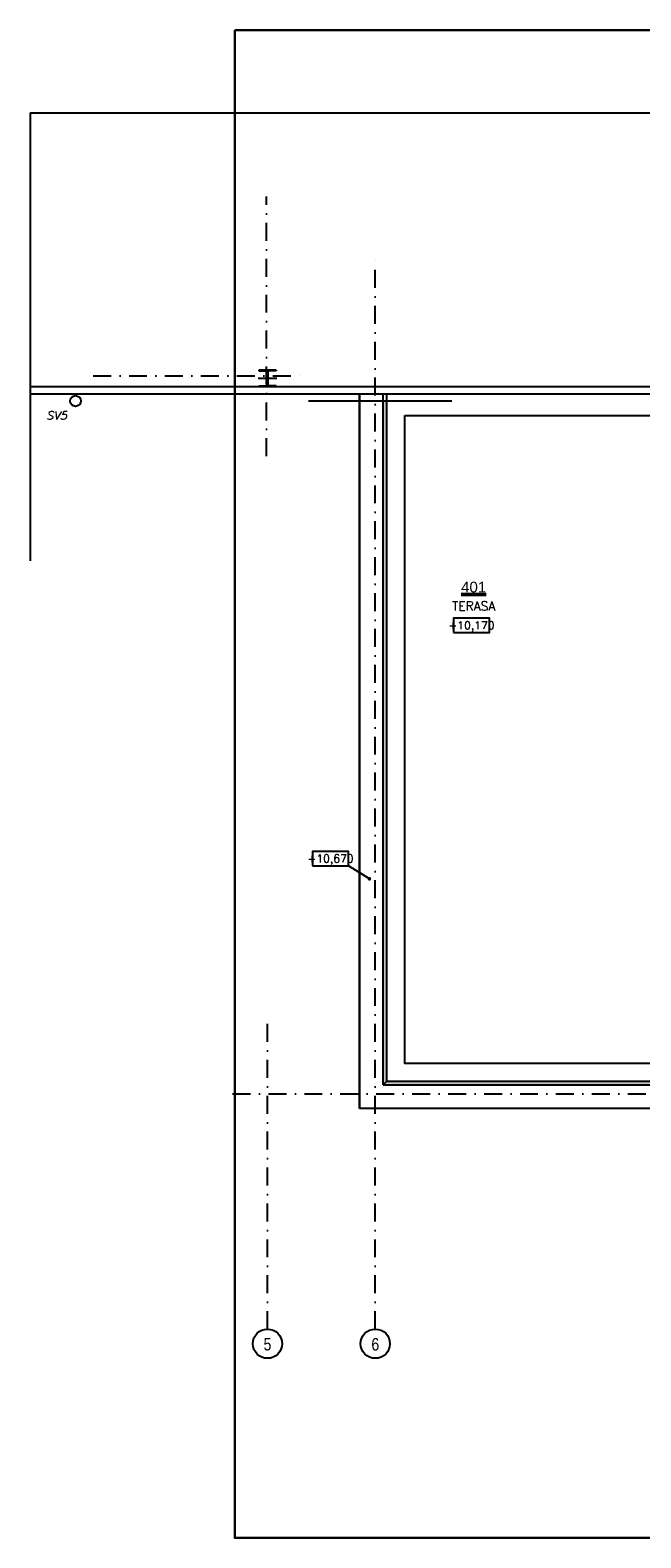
# Model space of a CAD drawing. Header units: millimetres. Extents: x 6435372 to 7248404, y 1559872 to 1886246.
# Tile 18 of 208: x 6640826 to 6649321, y 1609627 to 1630627. Entities that reach past the tile are written whole.
import ezdxf
from ezdxf.enums import TextEntityAlignment as Align

# ---------------------------------------------------------------- set-up
doc = ezdxf.new("R2010")
doc.units = ezdxf.units.MM
doc.linetypes.add('DASHDOT', pattern=[1, 0.5, -0.25, 0, -0.25])
for name, color, linetype, lineweight in [('CKPOPISM', 8, 'Continuous', 50), ('CKPOPISM_POPIS', 8, 'Continuous', 25), ('UT_potrubí', 10, 'Continuous', 30)]:
    doc.layers.add(name, color=color, linetype=linetype, lineweight=lineweight)
doc.layers.add('matrice DPS', color=122, linetype='Continuous')
doc.styles.add('ARIAL', font='arial.ttf')
doc.styles.add('KURZIVA', font='italic__.ttf')
doc.styles.get("Standard").update_dxf_attribs({"font": 'romans.shx'})
doc.linetypes.add('PRERUSENI', pattern='A,60,[100,CADKON.SHX,S=2.5,R=0,X=0,Y=0],-10', length=70)
doc.dimstyles.new('CADKON', dxfattribs={"dimscale": 100, "dimtxt": 2.2, "dimasz": 2.5, "dimexe": 1.8, "dimexo": 5, "dimgap": 0.6, "dimtad": 1, "dimrnd": 1, "dimtxsty": 'Standard', "dimblk1": 'OBLIQUE', "dimblk2": 'OBLIQUE', "dimsah": 1, "dimcen": 2.5, "dimadec": 1, "dimazin": 2, "dimtfac": 1, "dimtdec": 4, "dimtix": 1, "dimtmove": 2, "dimatfit": 3, "dimldrblk": 'OPEN30', "dimfxl": 5, "dimfxlon": 1, "dimtolj": 1, "dimarcsym": 0})
pattern_1 = [(273.0128, (6558657.5, 1681165.425), (89.80284045, -1526.6435023), [17.08607, -1691.52418]), (229.9697, (6558658.398, 1681148.3625), (987.8290484, 1167.43260951), [29.32024, -2902.70247]), (177.5104, (6558639.54, 1681125.912), (1885.85373084, -89.80417366), [20.67408, -2046.73606]), (312.2737, (6558626.9673, 1681068.438), (-1706.2490471, 1885.8534543), [26.70023, -2643.32187]), (337.8337, (6558644.928, 1681048.6817), (-1526.6441079, 628.6167167), [26.18169, -2591.99037]), (42.2737, (6558669.1745, 1681038.8034), (-1885.8534543, -1706.2490471), [26.70023, -2643.32187]), (82.6942, (6558688.931, 1681056.764), (-269.40920493, -2065.45870586), [35.30968, -3495.65582]), (117.2553, (6558693.421, 1681091.787), (-1347.0371132, 2604.27490318), [33.33598, -3300.26277]), (166.4296, (6558678.155, 1681121.422), (-1885.85407914, 449.01162087), [26.79065, -2652.27727]), (220.2364, (6558652.112, 1681127.708), (1077.6300591, 898.0264575), [30.58566, -1498.6969]), (267.3974, (6558628.7634, 1681107.9513), (-89.80393241, -2065.45885694), [39.5539, -3915.83862]), (183.8141, (6558716.77, 1681156.445), (-1167.4333191, -89.8030671), [13.50023, -1336.52819]), (216.4692, (6558703.2995, 1681155.547), (1347.03897447, 987.82730895), [25.6841, -2542.7319]), (270, (6558682.645, 1681140.28), (89.80259, -89.80259), [17.96047, -161.64458]), (248.1986, (6558665.582, 1681144.77), (269.4075404, 628.6180233), [9.67207, -957.5311]), (336.8014, (6558661.99, 1681135.79), (-359.2102613, 179.605155), [13.67828, -670.23767]), (75.9638, (6558674.563, 1681130.402), (89.8021606, 449.0128515), [22.21598, -718.31492]), (206.5651, (6558679.95, 1681151.955), (269.407579, 89.802744), [16.06436, -385.54495]), (61.3895, (6558609.905, 1681083.705), (628.61878057, 1167.4328385), [22.5044, -2227.94132]), (115.3462, (6558620.681, 1681103.461), (628.61854706, -1347.03818315), [18.87995, -1869.11082]), (338.1986, (6558661.99, 1681169.915), (-628.6180233, 269.4075404), [19.344, -947.85917]), (28.6105, (6558679.951, 1681162.731), (-1167.4328385, -628.61878057), [22.5044, -2227.94132]), (24.444, (6558665.582, 1681028.027), (-628.6177346, -269.4082088), [21.70176, -1063.38675]), (339.7751, (6558685.339, 1681037.007), (-1436.84058524, 538.816376), [18.1836, -1800.17966]), (111.8014, (6558752.691, 1681081.01), (-269.4075404, 628.6180233), [19.344, -947.85917]), (62.354, (6558745.507, 1681098.971), (-808.22372593, -1526.6432282), [21.28914, -2107.61885]), (114.444, (6558708.688, 1681037.007), (269.4082088, -628.6177346), [10.85088, -1074.23763]), (146.3099, (6558747.303, 1681075.622), (-449.012661, 269.407964), [6.47573, -641.09968]), (210.9638, (6558741.915, 1681079.215), (359.210119, 179.605346), [26.18169, -497.45265]), (231.009, (6558719.464, 1681065.744), (808.2230898, 987.82808966), [24.26335, -2402.06822]), (348.6901, (6558682.645, 1681122.32), (-269.407764, 89.802402), [18.3162, -439.58878]), (38.1572, (6558700.6054, 1681118.7277), (1706.24932426, 1347.03764294), [31.97784, -3165.8005]), (105.9454, (6558725.75, 1681138.484), (269.4077157, -987.8282103), [13.07541, -1294.4696]), (135, (6558722.16, 1681151.06), (-179.60512, 2e-14), [7.62, -119.38]), (165.2564, (6558714.974, 1681066.642), (987.8279347, -269.40836335), [17.64335, -1746.69704]), (93.0128, (6558697.911, 1681071.132), (-89.80284045, 1526.6435023), [34.17214, -1674.4381]), (45, (6558696.12, 1681105.26), (2e-14, 179.60512), [33.02, -93.98]), (10.3048, (6558719.464, 1681128.606), (-1526.6437982, -269.4063949), [20.08048, -1987.9658]), (299.0546, (6558739.22, 1681132.198), (269.407705, -449.0128075), [18.49145, -906.08252]), (252.646, (6558748.201, 1681116.0336), (-808.2219817, -2604.27459125), [30.10725, -2980.6232]), (220.4261, (6558739.2205, 1681087.297), (-1257.23544022, -1077.63125154), [31.85147, -3153.2924])]

# ---------------------------------------------------------------- blocks, each defined once
blk = doc.blocks.new('_Oblique')
at = {"color": 0, "lineweight": -2}
blk.add_line((-0.5, -0.5), (0.5, 0.5), dxfattribs=at)
blk = doc.blocks.new('CK_S_EXT_HEAHEA240')
for p, q in [((-120, 115), (120, 115)), ((-120, 115), (-120, 103)), ((-120, 103), (-24.75, 103)), ((-3.75, -82), (-3.75, 82)), ((3.75, -82), (3.75, 82)), ((120, 103), (24.75, 103)), ((120, 115), (120, 103)), ((-120, -115), (-120, -103)), ((-120, -103), (-24.75, -103)), ((-120, -115), (120, -115)), ((120, -103), (24.75, -103)), ((120, -115), (120, -103))]:
    blk.add_line(p, q)
for centre, start, end in [((-24.75, 82), 0, 90), ((24.75, 82), 90, 180), ((-24.75, -82), 270, 0), ((24.75, -82), 180, 270)]:
    blk.add_arc(centre, 21, start, end)
blk = doc.blocks.new('CKBL2112015105401', base_point=(88591, -82628))
blk = doc.blocks.new('*U1031')
at = {"color": 0, "linetype": 'ByBlock', "lineweight": -2}
blk.add_lwpolyline([(-5, -2), (5, -2), (5, 2), (-5, 2), (-5, -2)], dxfattribs=at)
blk = doc.blocks.new('*U1030')
at = {"color": 0, "linetype": 'ByBlock', "lineweight": -2}
blk.add_lwpolyline([(-5, -2), (5, -2), (5, 2), (-5, 2), (-5, -2)], dxfattribs=at)

msp = doc.modelspace()

# ---------------------------------------------------------------- hatches: boundary and pattern name
at = {"layer": 'matrice DPS', "ltscale": 500}
h = msp.add_hatch(dxfattribs=at)
h.set_pattern_fill('GRAVL1', color=256, scale=5, angle=45, style=0)
h.set_pattern_definition(pattern_1)
h.paths.add_polyline_path([(6645787, 1615986.6), (6645787, 1625462.1), (6645737, 1625462.1), (6645737, 1615936.6)])
h.paths.add_polyline_path([(6645755, 1617206.7), (6646019, 1617206.7), (6646019, 1617041.7), (6645755, 1617041.7)], flags=24)
h = msp.add_hatch(dxfattribs=at)
h.set_pattern_fill('GRAVL1', color=256, scale=5, angle=45, style=0)
h.set_pattern_definition(pattern_1)
h.paths.add_polyline_path([(6645787, 1615986.6), (6645737, 1615936.6), (6649912, 1615936.6), (6649912, 1615986.6)])
h.paths.add_polyline_path([(6647822.2, 1615954.6), (6647822.2, 1616218.6), (6647987.2, 1616218.6), (6647987.2, 1615954.6)], flags=24)

# ---------------------------------------------------------------- linework, layer by layer
at = {"layer": 'matrice DPS', "linetype": 'PRERUSENI', "ltscale": 500}
for q in [(6640825.6, 1623235.6), (6663427.2, 1629474.3)]:
    msp.add_line((6640825.6, 1629474.3), q, dxfattribs=at)
at = {"layer": 'matrice DPS', "linetype": 'DASHDOT', "ltscale": 500}
for p, q in [((6644115, 1624692.5), (6644115, 1628312.1)), ((6645627, 1612534.6), (6645627, 1627519.4)), ((6645627, 1612534.6), (6645627, 1627519.4)), ((6641700.6, 1625812.1), (6644615, 1625812.1)), ((6644127, 1612534.6), (6644127, 1616817.7)), ((6643639.5, 1615812.1), (6665801.9, 1615812.1))]:
    msp.add_line(p, q, dxfattribs=at)
at = {"layer": 'matrice DPS', "ltscale": 500}
for p, q in [((6644127, 1625902.1), (6644127, 1625652.1)), ((6640825.6, 1625662.1), (6662247, 1625662.1)), ((6644257, 1625777.1), (6643997, 1625777.1)), ((6640825.6, 1625562.1), (6650242, 1625562.1)), ((6644697.1, 1625462.1), (6646693.1, 1625462.1)), ((6645407, 1625562.1), (6645407, 1615606.6)), ((6645407, 1615606.6), (6645407, 1625562.1)), ((6645737, 1615936.6), (6645737, 1625562.1)), ((6645787, 1615986.6), (6645787, 1625562.1)), ((6645787, 1615986.6), (6645737, 1615936.6)), ((6645787, 1615986.6), (6649912, 1615986.6)), ((6645737, 1615936.6), (6649912, 1615936.6)), ((6649912, 1615606.6), (6645407, 1615606.6))]:
    msp.add_line(p, q, dxfattribs=at)
msp.add_lwpolyline([(6646037, 1625262.1), (6649612, 1625262.1), (6649612, 1616236.6), (6646037, 1616236.6)], close=True, dxfattribs=at)
for centre, radius in [((6641456.4, 1625462.1), 75), ((6644127, 1612331.8), 203.9), ((6645627, 1612331.8), 203.9)]:
    msp.add_circle(centre, radius, dxfattribs=at)
at = {"layer": 'UT_potrubí', "ltscale": 400}
msp.add_lwpolyline([(6643671.7, 1630627.4), (6673371.7, 1630627.4), (6673371.7, 1609627.4), (6643671.7, 1609627.4)], close=True, dxfattribs=at)

# ---------------------------------------------------------------- block references
at = {"layer": 'matrice DPS', "ltscale": 500, "rotation": 180}
msp.add_blockref('CK_S_EXT_HEAHEA240', (6644127, 1625777.1), dxfattribs=at)
at = {"layer": 'matrice DPS', "ltscale": 500}
ref = msp.add_blockref('CKBL2112015105401', (6646995.5, 1622544.9), dxfattribs=dict(at, xscale=0.5, yscale=0.5, zscale=0.5))
ref.add_attrib('JMENO', 'TERASA', dxfattribs={"layer": 'CKPOPISM_POPIS', "color": 0, "height": 125}).set_placement((6646995.5, 1622544.9), align=Align.CENTER)
ref.add_attrib('CISLO', '%%U401', dxfattribs={"layer": 'CKPOPISM', "color": 0, "height": 150, "style": 'ARIAL'}).set_placement((6646995.5, 1622794.9), align=Align.CENTER)
ref = msp.add_blockref('*U1030', (6646965.2, 1622336.8), dxfattribs=dict(at, xscale=50, yscale=50, zscale=50))
ref.add_attrib('Výška', '+10,170', dxfattribs={"layer": '0', "color": 0, "linetype": 'ByBlock', "lineweight": -2, "height": 110}).set_placement((6646965.2, 1622336.8), align=Align.MIDDLE_CENTER)
ref = msp.add_blockref('*U1031', (6645004.5, 1619088.9), dxfattribs=dict(at, xscale=50, yscale=50, zscale=50))
ref.add_attrib('Výška', '+10,670', dxfattribs={"layer": '0', "color": 0, "linetype": 'ByBlock', "lineweight": -2, "height": 110}).set_placement((6645004.5, 1619088.9), align=Align.MIDDLE_CENTER)

# ---------------------------------------------------------------- texts
at = {"layer": 'matrice DPS', "ltscale": 500, "style": 'KURZIVA'}
msp.add_text('SV5', height=115, dxfattribs=at).set_placement((6641048.7, 1625202.3))
at = {"layer": 'matrice DPS', "ltscale": 500, "style": 'ARIAL', "width": 0.8}
for s, p in [('5', (6644127, 1612323.3)), ('6', (6645627, 1612323.3))]:
    msp.add_text(s, height=175, dxfattribs=at).set_placement(p, align=Align.MIDDLE)

# ---------------------------------------------------------------- leaders
at = {"layer": 'matrice DPS', "ltscale": 500}
msp.add_leader([(6645544.5, 1618806.8), (6645254.5, 1618988.9)], dimstyle='CADKON', override={"dimscale": 50, "dimasz": 1, "dimldrblk": 'Dot'}, dxfattribs=at)

doc.saveas('drawing.dxf')
